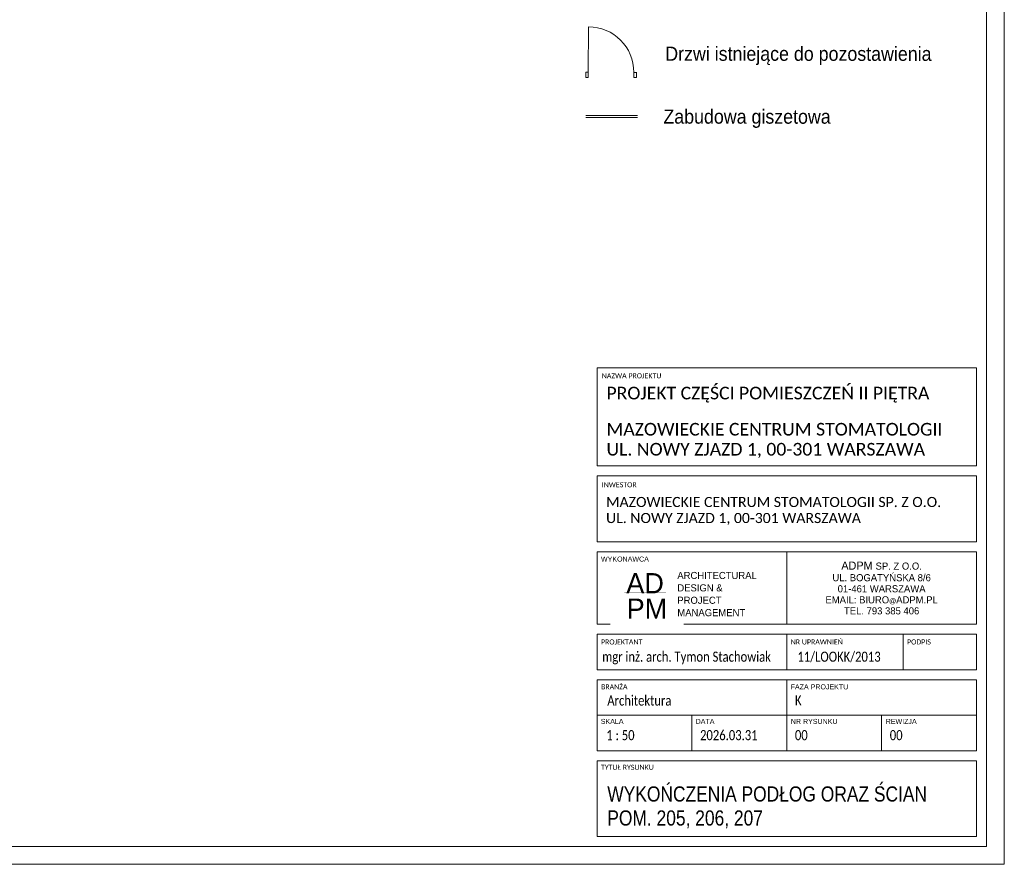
# Model space of a CAD drawing. Header units: millimetres. Extents: x 6904000 to 7075021, y 297772 to 407623.
# Tile 83 of 91: x 7035778 to 7045508, y 362773 to 371122. Entities that reach past the tile are written whole.
import ezdxf

# ---------------------------------------------------------------- set-up
doc = ezdxf.new("R2010")
doc.units = ezdxf.units.MM
doc.layers.add('MCS - 2 piętro - koncepcja (2026.04.17)_do wysłania$0$Obrys powierzchni', color=8, linetype='Continuous', lineweight=9, plot=False)
for name, color, linetype, lineweight in [('MCS - 2 piętro - koncepcja (2026.04.17)_do wysłania$0$Opis', 8, 'Continuous', 9), ('MCS - 2 piętro - koncepcja (2026.04.17)_do wysłania$0$S3_drzwi_istniejące', 8, 'Continuous', 0), ('MCS - 2 piętro - koncepcja (2026.04.17)_do wysłania$0$S3_ramka', 8, 'Continuous', 5), ('MCS - 2 piętro - koncepcja (2026.04.17)_do wysłania$0$S3_zabudowa_giszetowa', 8, 'Continuous', 0)]:
    doc.layers.add(name, color=color, linetype=linetype, lineweight=lineweight)
doc.styles.add('MCS - 2 piętro - koncepcja (2026.04.17)_do wysłania$0$Arial Narrow_4', font='ARIALN.TTF', dxfattribs={"height": 0.2})
doc.styles.add('MCS - 2 piętro - koncepcja (2026.04.17)_do wysłania$0$Arial Narrow_5', font='ARIALN.TTF', dxfattribs={"height": 0.3})
doc.styles.add('MCS - 2 piętro - koncepcja (2026.04.17)_do wysłania$0$Arial Narrow_7', font='ARIALN.TTF', dxfattribs={"height": 0.25})
doc.styles.add('MCS - 2 piętro - koncepcja (2026.04.17)_do wysłania$0$Arial_4', font='arial.ttf', dxfattribs={"height": 0.1})
doc.styles.add('MCS - 2 piętro - koncepcja (2026.04.17)_do wysłania$0$Arial_5', font='arial.ttf', dxfattribs={"height": 0.15})
doc.styles.add('MCS - 2 piętro - koncepcja (2026.04.17)_do wysłania$0$ARIELCE', font='arial.ttf', dxfattribs={"width": 0.9})

# ---------------------------------------------------------------- blocks, each defined once
blk = doc.blocks.new('MCS - 2 piętro - koncepcja (2026.04.17)_do wysłania$0$zw$7FBA')
at = {"lineweight": 0, "ltscale": 1.6}
blk.add_line((-197.5, 291.4), (-197.5, 219.84), dxfattribs=at)
at = {"layer": 'MCS - 2 piętro - koncepcja (2026.04.17)_do wysłania$0$S3_ramka'}
for p, q in [((-385, 376.4), (-385, 473.11)), ((-385, 473.11), (-10, 473.11)), ((-10, 376.4), (-10, 473.11)), ((-385, 376.4), (-10, 376.4)), ((-385, 301.4), (-385, 366.4)), ((-385, 366.4), (-10, 366.4)), ((-10, 301.4), (-10, 366.4)), ((-385, 301.4), (-10, 301.4)), ((-385, 291.4), (-10, 291.4)), ((-385, 219.84), (-385, 291.4)), ((-10, 219.84), (-10, 291.4)), ((-385, 219.84), (-10, 219.84)), ((-385, 174.84), (-385, 209.84)), ((-385, 209.84), (-10, 209.84)), ((-197.5, 174.84), (-197.5, 209.84)), ((-82.5, 174.84), (-82.5, 209.84)), ((-10, 174.84), (-10, 209.84)), ((-10, 174.84), (-385, 174.84)), ((-385, 164.84), (-385, 94.84)), ((-385, 164.84), (-10, 164.84)), ((-197.5, 164.84), (-197.5, 94.84)), ((-10, 164.84), (-10, 94.84)), ((-385, 129.84), (-10, 129.84)), ((-385, 94.84), (-10, 94.84)), ((-385, 84.84), (-385, 10)), ((-385, 84.84), (-10, 84.84)), ((-10, 84.84), (-10, 10)), ((-385, 10), (-10, 10))]:
    blk.add_line(p, q, dxfattribs=at)
for s, insert, char_height, width, attachment_point, line_spacing_factor, style in [('{\\A1;\\fCalibri Light|b0|i0|c238|p34;\\C7;MAZOWIECKIE CENTRUM STOMATOLOGII\\PUL. NOWY ZJAZD 1, 00-301 WARSZAWA}', (-375.67, 418.83), 12.5, 331.75, 1, 0.949189, 'MCS - 2 piętro - koncepcja (2026.04.17)_do wysłania$0$Arial Narrow_7'), ('{\\A1;\\fCalibri Light|b0|i0|c238|p34;\\C7;MAZOWIECKIE CENTRUM STOMATOLOGII SP. Z O.O.\\PUL. NOWY ZJAZD 1, 00-301 WARSZAWA}', (-376.09, 345.65), 10, 380.0786, 1, 0.949189, 'MCS - 2 piętro - koncepcja (2026.04.17)_do wysłania$0$Arial Narrow_4'), ('\\pxqc,t7.937503,15.874997,23.8125,31.750003,39.687497,47.625,55.562504,63.499997,71.4375,79.375003,87.312497,95.25,103.187503,111.124997,119.0625,127.000003,134.937497,142.875,150.812503,158.749997,166.6875,174.625003,182.562497,190.5,198.437503,206.374997,214.3125,222.250004,230.187497,238.125,246.062503,253.999997;{\\fTw Cen MT|b0|i0|c238|p34;ADPM \\H0.875x;SP. Z O.O.\\PUL. BOGATYŃSKA 8/6 \\P01-461 WARSZAWA\\PEMAIL: BIURO\\H0.714286x;@\\H1.4x;ADPM.PL\\PTEL. 793 385 406}', (-103.75, 255.62), 8, 187.5, 5, 0.936439, 'MCS - 2 piętro - koncepcja (2026.04.17)_do wysłania$0$Arial_5'), ('\\pxsm1.05,qc;{\\fTw Cen MT|b0|i0|c238|p34;AD}', (-337.51, 260.36), 20, 52.5066, 5, 0.936439, 'MCS - 2 piętro - koncepcja (2026.04.17)_do wysłania$0$Arial_5'), ('\\pxql;{\\A1;\\fCalibri Light|b0|i0|c238|p34;\\W0.8;\\C7;11/LOOKK/2013}', (-186.96, 192.75), 10, 123.7234, 1, 0.949189, 'MCS - 2 piętro - koncepcja (2026.04.17)_do wysłania$0$Arial Narrow_4')]:
    blk.add_mtext(s, dxfattribs=dict(at, insert=insert, char_height=char_height, width=width, attachment_point=attachment_point, line_spacing_factor=line_spacing_factor, style=style))
at = {"layer": 'MCS - 2 piętro - koncepcja (2026.04.17)_do wysłania$0$S3_ramka', "char_height": 5, "attachment_point": 1, "style": 'MCS - 2 piętro - koncepcja (2026.04.17)_do wysłania$0$Arial_4', "bg_fill": 3, "box_fill_scale": 1.25, "bg_fill_color": 256, "bg_fill_true_color": 13158600, "bg_fill_transparency": 0}
for s, insert, width, line_spacing_factor in [('\\pxt12.7,25.4,38.1,50.8,63.5,76.2,88.9,101.6,114.3,127,139.7,152.4,165.1,177.8,190.5,203.2,215.9,228.6,241.3,254,266.7,279.4,292.1,304.8,317.5,330.2,342.9,355.6,368.3,381,393.7,406.4;{\\fCalibri|b0|i0|c238|p34;NAZWA PROJEKTU}', (-380.35, 467.89), 95.6, 0.936439), ('\\pxt12.7,25.4,38.1,50.8,63.5,76.2,88.9,101.6,114.3,127,139.7,152.4,165.1,177.8,190.5,203.2,215.9,228.6,241.3,254,266.7,279.4,292.1,304.8,317.5,330.2,342.9,355.6,368.3,381,393.7,406.4;{\\fCalibri|b0|i0|c238|p34;INWESTOR }', (-380.35, 360.19), 98.25, 0.936439), ('{\\fCalibri|b0|i0|c238|p34;}WYKONAWCA', (-381.1, 286.73), 98.25, 0.936439), ('\\pxt12.7,25.4,38.1,50.8,63.5,76.2,88.9,101.6,114.3,127,139.7,152.4,165.1,177.8,190.5,203.2,215.9,228.6,241.3,254,266.7,279.4,292.1,304.8,317.5,330.2,342.9,355.6,368.3,381,393.7,406.4;{\\fCalibri|b0|i0|c238|p34;PROJEKTANT}', (-381.1, 204.81), 94.25, 0.936439), ('\\pxt12.7,25.4,38.1,50.8,63.5,76.2,88.9,101.6,114.3,127,139.7,152.4,165.1,177.8,190.5,203.2,215.9,228.6,241.3,254,266.7,279.4,292.1,304.8,317.5,330.2,342.9,355.6,368.3,381,393.7,406.4;{\\fCalibri|b0|i0|c238|p34;NR UPRAWNIEŃ}', (-193.6, 204.81), 94.25, 0.936439), ('\\pxt12.7,25.4,38.1,50.8,63.5,76.2,88.9,101.6,114.3,127,139.7,152.4,165.1,177.8,190.5,203.2,215.9,228.6,241.3,254,266.7,279.4,292.1,304.8,317.5,330.2,342.9,355.6,368.3,381,393.7,406.4;{\\fCalibri|b0|i0|c238|p34;PODPIS}', (-78.6, 204.81), 55.45, 0.936439), ('\\pxt1.25,2.5,3.75,5,6.25,7.5,8.75,10,11.25,12.5,13.75,15,16.25,17.5,18.75,20,21.25,22.5,23.75,25,26.25,27.5,28.75,30,31.25,32.5,33.75,35,36.25,37.5,38.75,40;{\\fCalibri|b0|i0|c238|p34;BRANŻA}', (-381.03, 160.44), 94.25, 0.949189), ('\\pxt1.25,2.5,3.75,5,6.25,7.5,8.75,10,11.25,12.5,13.75,15,16.25,17.5,18.75,20,21.25,22.5,23.75,25,26.25,27.5,28.75,30,31.25,32.5,33.75,35,36.25,37.5,38.75,40;{FAZA PROJEKTU}', (-193.68, 160.44), 94.25, 0.949189), ('\\pxt1.25,2.5,3.75,5,6.25,7.5,8.75,10,11.25,12.5,13.75,15,16.25,17.5,18.75,20,21.25,22.5,23.75,25,26.25,27.5,28.75,30,31.25,32.5,33.75,35,36.25,37.5,38.75,40;{SKALA}', (-381.29, 126.26), 94.25, 0.949189), ('\\pxt1.25,2.5,3.75,5,6.25,7.5,8.75,10,11.25,12.5,13.75,15,16.25,17.5,18.75,20,21.25,22.5,23.75,25,26.25,27.5,28.75,30,31.25,32.5,33.75,35,36.25,37.5,38.75,40;NR RYSUNKU', (-193.47, 126.26), 94.25, 0.949189), ('\\pxt1.25,2.5,3.75,5,6.25,7.5,8.75,10,11.25,12.5,13.75,15,16.25,17.5,18.75,20,21.25,22.5,23.75,25,26.25,27.5,28.75,30,31.25,32.5,33.75,35,36.25,37.5,38.75,40;{\\fCalibri|b0|i0|c238|p34;TYTUŁ RYSUNKU }', (-381.1, 80.91), 94.25, 0.949189)]:
    blk.add_mtext(s, dxfattribs=dict(at, insert=insert, width=width, line_spacing_factor=line_spacing_factor))
at = {"layer": 'MCS - 2 piętro - koncepcja (2026.04.17)_do wysłania$0$S3_ramka', "insert": (-335.68, 235.21), "char_height": 20, "width": 52.5066, "attachment_point": 5, "line_spacing_factor": 0.936439, "style": 'MCS - 2 piętro - koncepcja (2026.04.17)_do wysłania$0$Arial_5', "bg_fill": 2}
blk.add_mtext('{\\fTw Cen MT|b0|i0|c238|p34;PM}', dxfattribs=at)
at = {"lineweight": 0, "ltscale": 1.6, "const_width": 0.2}
blk.add_lwpolyline([(-357.95, 251.09), (-316.73, 251.09)], dxfattribs=at)
at = {"layer": 'MCS - 2 piętro - koncepcja (2026.04.17)_do wysłania$0$S3_ramka'}
for p, q in [((-291.25, 129.84), (-291.25, 94.34)), ((-103.75, 129.84), (-103.75, 94.84))]:
    blk.add_line(p, q, dxfattribs=at)
for s, insert, char_height, width, attachment_point, line_spacing_factor, style in [('\\pxql;{\\fCalibri Light|b0|i0|c238|p34;PROJEKT CZĘŚCI POMIESZCZEŃ II PIĘTRA}', (-375.67, 454.57), 12.5, 352.9, 1, 0.949189, 'MCS - 2 piętro - koncepcja (2026.04.17)_do wysłania$0$Arial Narrow_7'), ('\\pxsm1.05,ql;{\\fTw Cen MT|b0|i0|c238|p34;ARCHITECTURAL\\PDESIGN &\\PPROJECT\\PMANAGEMENT}', (-233.65, 249.6), 7, 143.9651, 5, 0.936439, 'MCS - 2 piętro - koncepcja (2026.04.17)_do wysłania$0$Arial_5'), ('\\pxql;{\\A1;\\fCalibri Light|b0|i0|c238|p34;\\W0.8;\\C7;mgr inż. arch. Tymon Stachowiak}', (-379.86, 192.75), 10, 199.3828, 1, 0.949189, 'MCS - 2 piętro - koncepcja (2026.04.17)_do wysłania$0$Arial Narrow_4'), ('\\pxt6.35,12.7,19.05,25.4,31.75,38.1,44.45,50.8,57.15,63.5,69.85,76.2,82.55,88.9,95.25,101.6,107.95,114.3,120.65,127,133.35,139.7,146.05,152.4,158.75,165.1,171.45,177.8,184.15,190.5,196.85,203.2;{\\fCalibri|b0|i0|c238|p34;\\W0.8;Architektura}', (-374.85, 149.41), 10, 141.9, 1, 0.949189, 'MCS - 2 piętro - koncepcja (2026.04.17)_do wysłania$0$Arial Narrow_4')]:
    blk.add_mtext(s, dxfattribs=dict(at, insert=insert, char_height=char_height, width=width, attachment_point=attachment_point, line_spacing_factor=line_spacing_factor, style=style))
at = {"layer": 'MCS - 2 piętro - koncepcja (2026.04.17)_do wysłania$0$S3_ramka', "char_height": 5, "attachment_point": 1, "line_spacing_factor": 0.949189, "style": 'MCS - 2 piętro - koncepcja (2026.04.17)_do wysłania$0$Arial_4', "bg_fill": 3, "box_fill_scale": 1.25, "bg_fill_color": 256, "bg_fill_true_color": 13158600, "bg_fill_transparency": 0}
for s, insert, width in [('\\pxt1.25,2.5,3.75,5,6.25,7.5,8.75,10,11.25,12.5,13.75,15,16.25,17.5,18.75,20,21.25,22.5,23.75,25,26.25,27.5,28.75,30,31.25,32.5,33.75,35,36.25,37.5,38.75,40;DATA', (-287.54, 126.26), 56.7746), ('\\pxt1.25,2.5,3.75,5,6.25,7.5,8.75,10,11.25,12.5,13.75,15,16.25,17.5,18.75,20,21.25,22.5,23.75,25,26.25,27.5,28.75,30,31.25,32.5,33.75,35,36.25,37.5,38.75,40;REWIZJA', (-99.72, 126.26), 64.4403)]:
    blk.add_mtext(s, dxfattribs=dict(at, insert=insert, width=width))

msp = doc.modelspace()

# ---------------------------------------------------------------- linework, layer by layer
at = {"layer": 'MCS - 2 piętro - koncepcja (2026.04.17)_do wysłania$0$Obrys powierzchni', "ltscale": 1.6}
for points in [[(7024508.3, 377623.2), (7045508.3, 377623.2), (7045508.3, 362773.2), (7024508.3, 362773.2)], [(7024683.3, 377448.2), (7045333.3, 377448.2), (7045333.3, 362948.2), (7024683.3, 362948.2)]]:
    msp.add_lwpolyline(points, close=True, dxfattribs=at)
at = {"layer": 'MCS - 2 piętro - koncepcja (2026.04.17)_do wysłania$0$S3_drzwi_istniejące'}
for p, q in [((7041397.4, 370602), (7041397.7, 371052)), ((7041372.4, 370602), (7041372, 370552)), ((7041872.7, 370602), (7041872.4, 370552))]:
    msp.add_line(p, q, dxfattribs=at)
for points in [[(7041397.3, 370552), (7041372.3, 370552), (7041372.4, 370602), (7041397.4, 370602)], [(7041872.3, 370552), (7041847.3, 370552), (7041847.4, 370601.6), (7041872.4, 370601.6)]]:
    msp.add_lwpolyline(points, close=True, dxfattribs=at)
msp.add_arc((7041397.4, 370602), 450, 359.95719, 89.95719, dxfattribs=at)
at = {"layer": 'MCS - 2 piętro - koncepcja (2026.04.17)_do wysłania$0$S3_zabudowa_giszetowa', "ltscale": 1.6}
for p, q in [((7041372.2, 370173.8), (7041884.5, 370174.6)), ((7041372.2, 370153.8), (7041884.5, 370154.6))]:
    msp.add_line(p, q, dxfattribs=at)

# ---------------------------------------------------------------- texts
at = {"layer": 'MCS - 2 piętro - koncepcja (2026.04.17)_do wysłania$0$Opis', "char_height": 140, "attachment_point": 1, "rotation": 359.98101, "style": 'MCS - 2 piętro - koncepcja (2026.04.17)_do wysłania$0$ARIELCE'}
for s, insert, width in [('{\\fArial|b0|i0|c238|p34;Drzwi istniejące do pozostawienia}', (7042157.7, 370856.2), 2813.991), ('{\\fArial|b0|i0|c238|p34;Zabudowa giszetowa}', (7042139.3, 370234.4), 2154.924)]:
    msp.add_mtext(s, dxfattribs=dict(at, insert=insert, width=width))
at = {"layer": 'MCS - 2 piętro - koncepcja (2026.04.17)_do wysłania$0$S3_ramka', "lineweight": 0, "insert": (7041584.8, 363336), "char_height": 150, "width": 3436.5, "attachment_point": 4, "line_spacing_factor": 0.949189, "style": 'MCS - 2 piętro - koncepcja (2026.04.17)_do wysłania$0$Arial Narrow_5'}
msp.add_mtext('\\pxt4.23333,8.46667,12.7,16.93333,21.16667,25.4,29.63333,33.86667,38.1,42.33333,46.56667,50.8,55.03333,59.26667,63.5,67.73333,71.96667,76.2,80.43333,84.66667,88.9,93.13333,97.36667,101.6,105.83333,110.06667,114.3,118.53333,122.76667,127,131.23333,135.46667;WYKOŃCZENIA PODŁOG ORAZ ŚCIAN\\PPOM. {\\fArial Narrow|b0|i0|c1|p34;205, 206, 207}', dxfattribs=at)

# ---------------------------------------------------------------- next in the draw order: texts
at = {"layer": 'MCS - 2 piętro - koncepcja (2026.04.17)_do wysłania$0$S3_ramka', "lineweight": 0, "char_height": 100, "line_spacing_factor": 0.949189, "style": 'MCS - 2 piętro - koncepcja (2026.04.17)_do wysłania$0$Arial Narrow_4', "bg_fill": 2}
for s, insert, width, attachment_point in [('\\pxt6.35,12.7,19.05,25.4,31.75,38.1,44.45,50.8,57.15,63.5,69.85,76.2,82.55,88.9,95.25,101.6,107.95,114.3,120.65,127,133.35,139.7,146.05,152.4,158.75,165.1,171.45,177.8,184.15,190.5,196.85,203.2;{\\fCalibri|b0|i0|c238|p34;\\W0.8;K}', (7043440.1, 364444.6), 1419, 1), ('\\pxql,t6.35,12.7,19.05,25.4,31.75,38.1,44.45,50.8,57.15,63.5,69.85,76.2,82.55,88.9,95.25,101.6,107.95,114.3,120.65,127,133.35,139.7,146.05,152.4,158.75,165.1,171.45,177.8,184.15,190.5,196.85,203.2;{\\fCalibri|b0|i0|c238|p34;\\W0.8; 1 : 50}', (7041999.9, 364100.1), 906.5, 2)]:
    msp.add_mtext(s, dxfattribs=dict(at, insert=insert, width=width, attachment_point=attachment_point))

# ---------------------------------------------------------------- next in the draw order: texts
at = {"layer": 'MCS - 2 piętro - koncepcja (2026.04.17)_do wysłania$0$S3_ramka', "lineweight": 0, "insert": (7042954.8, 364100.1), "char_height": 100, "width": 906.5, "attachment_point": 2, "line_spacing_factor": 0.949189, "style": 'MCS - 2 piętro - koncepcja (2026.04.17)_do wysłania$0$Arial Narrow_4'}
msp.add_mtext('\\pxql,t6.35,12.7,19.05,25.4,31.75,38.1,44.45,50.8,57.15,63.5,69.85,76.2,82.55,88.9,95.25,101.6,107.95,114.3,120.65,127,133.35,139.7,146.05,152.4,158.75,165.1,171.45,177.8,184.15,190.5,196.85,203.2;{\\fCalibri|b0|i0|c238|p34;\\W0.8;2026.03.31}', dxfattribs=at)

# ---------------------------------------------------------------- next in the draw order: block references
at = {"lineweight": 0, "ltscale": 1.6, "xscale": 10, "yscale": 10, "zscale": 10}
msp.add_blockref('MCS - 2 piętro - koncepcja (2026.04.17)_do wysłania$0$zw$7FBA', (7045333.3, 362948.2), dxfattribs=at)

# ---------------------------------------------------------------- next in the draw order: texts
at = {"layer": 'MCS - 2 piętro - koncepcja (2026.04.17)_do wysłania$0$S3_ramka', "lineweight": 0, "char_height": 100, "width": 906.5, "attachment_point": 2, "line_spacing_factor": 0.949189, "style": 'MCS - 2 piętro - koncepcja (2026.04.17)_do wysłania$0$Arial Narrow_4'}
for insert in [(7043892.3, 364100.1), (7044829.8, 364100.1)]:
    msp.add_mtext('\\pxql,t6.35,12.7,19.05,25.4,31.75,38.1,44.45,50.8,57.15,63.5,69.85,76.2,82.55,88.9,95.25,101.6,107.95,114.3,120.65,127,133.35,139.7,146.05,152.4,158.75,165.1,171.45,177.8,184.15,190.5,196.85,203.2;{\\fCalibri|b0|i0|c238|p34;\\W0.8;00}', dxfattribs=dict(at, insert=insert))

doc.saveas('drawing.dxf')
